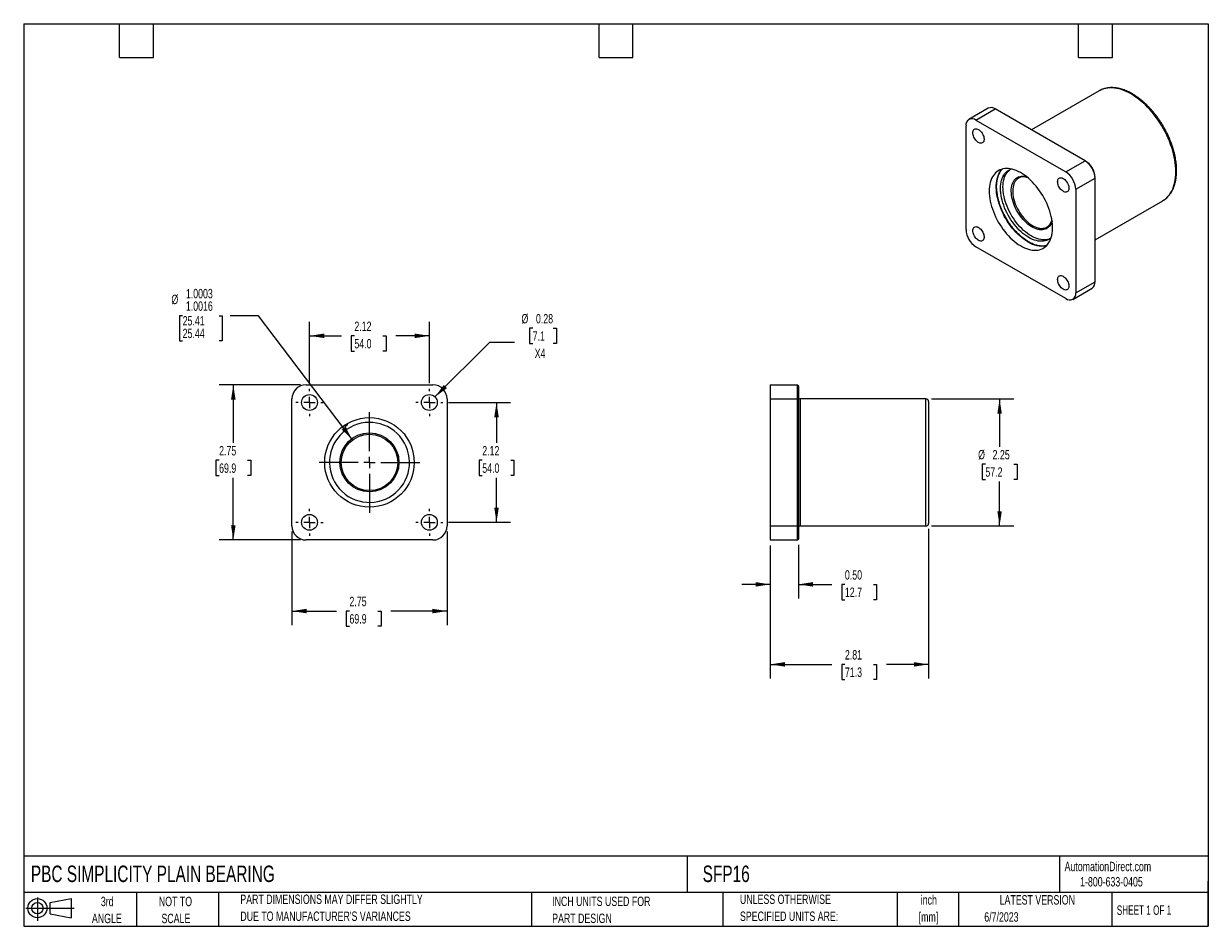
# Model space of a CAD drawing. Header units: inches. Extents: x 0.5 to 21.5, y 0.5 to 16.5.
import ezdxf

# ---------------------------------------------------------------- set-up
doc = ezdxf.new("R2010")
doc.units = ezdxf.units.IN
doc.header["$LTSCALE"] = 2
doc.header["$MEASUREMENT"] = 0
doc.linetypes.add('CENTERX2', pattern=[0.8, 0.5, -0.1, 0.1, -0.1])
doc.layers.add('CENTER', color=40, linetype='CENTERX2')
doc.layers.add('SLD-DEFPOINTS', color=7, linetype='Continuous')
doc.layers.add('DIMENSIONS', color=140, linetype='Continuous', lineweight=25)
doc.layers.add('TEXT', color=140, linetype='Continuous', lineweight=25)
doc.styles.add('SLDTEXTSTYLE0', font='TXT', dxfattribs={"width": 0.7})
doc.styles.add('SLDTEXTSTYLE1', font='TXT', dxfattribs={"width": 0.65})
doc.dimstyles.new('SLDDIMSTYLE0', dxfattribs={"dimtxt": 0.169922, "dimasz": 0.26, "dimexe": 0, "dimexo": 0.0625, "dimgap": 0.04248, "dimtad": 0, "dimtih": 1, "dimtoh": 1, "dimrnd": 1e-09, "dimzin": 12, "dimdsep": 46, "dimtxsty": 'SLDTEXTSTYLE0', "dimsah": 1, "dimcen": 0.09, "dimadec": 0, "dimazin": 3, "dimtfac": 1, "dimtofl": 0, "dimtmove": 0, "dimatfit": 3, "dimfxl": 0, "dimfrac": 2, "dimtolj": 1, "dimtzin": 12, "dimarcsym": 0})
doc.dimstyles.new('SLDDIMSTYLE1', dxfattribs={"dimtxt": 0.169922, "dimasz": 0.26, "dimexe": 0, "dimexo": 0.0625, "dimgap": 0.04248, "dimtad": 0, "dimtih": 1, "dimtoh": 1, "dimdec": 4, "dimrnd": 1e-09, "dimzin": 4, "dimdsep": 46, "dimtxsty": 'SLDTEXTSTYLE0', "dimsah": 1, "dimcen": 0, "dimadec": 0, "dimazin": 1, "dimlim": 1, "dimtp": 0.0003, "dimtm": -0.0016, "dimtfac": 1, "dimtdec": 4, "dimtofl": 0, "dimtmove": 0, "dimatfit": 3, "dimfxl": 0, "dimfrac": 2, "dimtolj": 1, "dimtzin": 12, "dimarcsym": 0})
doc.dimstyles.new('SLDDIMSTYLE2', dxfattribs={"dimtxt": 0.169922, "dimasz": 0.26, "dimexe": 0, "dimexo": 0.0625, "dimgap": 0.04248, "dimtad": 0, "dimtih": 1, "dimtoh": 1, "dimrnd": 1e-09, "dimdsep": 46, "dimtxsty": 'SLDTEXTSTYLE0', "dimsah": 1, "dimcen": 0, "dimadec": 0, "dimazin": 2, "dimtfac": 1, "dimtofl": 0, "dimtmove": 0, "dimatfit": 3, "dimfxl": 0, "dimfrac": 2, "dimtolj": 1, "dimtzin": 12, "dimarcsym": 0})
doc.dimstyles.new('SLDDIMSTYLE3', dxfattribs={"dimtxt": 0.169922, "dimasz": 0.26, "dimexe": 0, "dimexo": 0.0625, "dimgap": 0.04248, "dimtad": 0, "dimtih": 1, "dimtoh": 1, "dimrnd": 1e-09, "dimzin": 0, "dimdsep": 46, "dimtxsty": 'SLDTEXTSTYLE0', "dimsah": 1, "dimcen": 0.09, "dimadec": 0, "dimazin": 0, "dimtfac": 1, "dimtmove": 0, "dimatfit": 0, "dimfxl": 0, "dimfrac": 2, "dimtolj": 1, "dimtzin": 12, "dimarcsym": 0})

# ---------------------------------------------------------------- blocks, each defined once
blk = doc.blocks.new('Block11')
at = {"color": 7, "linetype": 'Continuous', "lineweight": 18}
for p, q in [((0, 0.227), (0.856, 0.227)), ((0.204, 0.418), (0.204, 0)), ((0.431, 0.328), (0.801, 0.396)), ((0.431, 0.126), (0.431, 0.328)), ((0.801, 0.396), (0.801, 0.058)), ((0.431, 0.126), (0.801, 0.058))]:
    blk.add_line(p, q, dxfattribs=at)
for radius in [0.169, 0.101]:
    blk.add_circle((0.204, 0.227), radius, dxfattribs=at)
blk = doc.blocks.new('Block12')
at = {"layer": 'SLD-DEFPOINTS'}
blk.add_blockref('Block11', (0, 0), dxfattribs=at)
blk = doc.blocks.new('SW_NOTE_0')
at = {"layer": 'TEXT', "color": 0, "char_height": 0.1667, "attachment_point": 2, "style": 'SLDTEXTSTYLE0'}
for s, insert in [('inch', (0.25, 0.215)), ('[mm]', (0.244, -0.086))]:
    blk.add_mtext(s, dxfattribs=dict(at, insert=insert))
blk = doc.blocks.new('SW_NOTE_0_1')
at = {"layer": 'TEXT', "color": 0, "char_height": 0.16667, "attachment_point": 1, "style": 'SLDTEXTSTYLE0'}
for s, insert in [('UNLESS OTHERWISE', (0, 0.215)), ('SPECIFIED UNITS ARE:', (0, -0.086))]:
    blk.add_mtext(s, dxfattribs=dict(at, insert=insert))
blk = doc.blocks.new('SW_NOTE_0_2')
at = {"layer": 'TEXT', "color": 0, "char_height": 0.16667, "attachment_point": 1, "style": 'SLDTEXTSTYLE0'}
for s, insert in [('PART DIMENSIONS MAY DIFFER SLIGHTLY', (0, 0.215)), ("DUE TO MANUFACTURER'S VARIANCES", (0, -0.086))]:
    blk.add_mtext(s, dxfattribs=dict(at, insert=insert))
blk = doc.blocks.new('SW_NOTE_0_3')
at = {"layer": 'TEXT', "color": 0, "char_height": 0.1667, "attachment_point": 2, "style": 'SLDTEXTSTYLE0'}
for s, insert in [('NOT TO', (0.414, 0.215)), ('SCALE', (0.422, -0.086))]:
    blk.add_mtext(s, dxfattribs=dict(at, insert=insert))
blk = doc.blocks.new('SW_NOTE_0_4')
at = {"layer": 'TEXT', "color": 0, "char_height": 0.1667, "attachment_point": 2, "style": 'SLDTEXTSTYLE0'}
for s, insert in [('3rd', (0.182, 0.215)), ('ANGLE', (0.175, -0.086))]:
    blk.add_mtext(s, dxfattribs=dict(at, insert=insert))
blk = doc.blocks.new('SW_NOTE_0_5')
at = {"layer": 'TEXT', "color": 0, "char_height": 0.16667, "attachment_point": 1, "style": 'SLDTEXTSTYLE0'}
for s, insert in [('INCH UNITS USED FOR', (0, 0.215)), ('PART DESIGN', (0, -0.086))]:
    blk.add_mtext(s, dxfattribs=dict(at, insert=insert))
blk = doc.blocks.new('_D')
at = {"layer": 'DIMENSIONS'}
for p, q in [((8.033, 9.785), (9.132, 9.785)), ((8.882, 9.785), (8.882, 9.068)), ((8.629, 8.76), (8.572, 8.76)), ((8.572, 8.76), (8.572, 8.49)), ((9.134, 8.76), (9.191, 8.76)), ((9.191, 8.76), (9.191, 8.49)), ((8.572, 8.49), (8.629, 8.49)), ((8.882, 7.661), (8.882, 8.452)), ((9.191, 8.49), (9.134, 8.49)), ((8.033, 7.661), (9.132, 7.661))]:
    blk.add_line(p, q, dxfattribs=at)
for points in [[(8.882, 9.785), (8.842, 9.525), (8.922, 9.525)], [(8.882, 7.661), (8.922, 7.921), (8.842, 7.921)]]:
    blk.add_solid(points, dxfattribs=at)
at = {"layer": 'DIMENSIONS', "char_height": 0.1667, "attachment_point": 1, "style": 'SLDTEXTSTYLE0'}
for s, insert in [('2.12', (8.629, 9.013)), ('54.0', (8.629, 8.705))]:
    blk.add_mtext(s, dxfattribs=dict(at, insert=insert))
blk = doc.blocks.new('_D_1')
at = {"layer": 'DIMENSIONS'}
for p, q in [((5.567, 10.126), (5.567, 11.217)), ((7.692, 10.126), (7.692, 11.217)), ((5.567, 10.967), (6.132, 10.967)), ((6.362, 10.967), (6.305, 10.967)), ((6.305, 10.967), (6.305, 10.696)), ((6.867, 10.967), (6.924, 10.967)), ((6.924, 10.967), (6.924, 10.696)), ((7.692, 10.967), (7.097, 10.967)), ((6.305, 10.696), (6.362, 10.696)), ((6.924, 10.696), (6.867, 10.696))]:
    blk.add_line(p, q, dxfattribs=at)
for points in [[(5.567, 10.967), (5.827, 10.927), (5.827, 11.007)], [(7.692, 10.967), (7.432, 11.007), (7.432, 10.927)]]:
    blk.add_solid(points, dxfattribs=at)
at = {"layer": 'DIMENSIONS', "char_height": 0.1667, "attachment_point": 1, "style": 'SLDTEXTSTYLE0'}
for s, insert in [('2.12', (6.362, 11.219)), ('54.0', (6.362, 10.911))]:
    blk.add_mtext(s, dxfattribs=dict(at, insert=insert))
blk = doc.blocks.new('_D_2')
at = {"layer": 'DIMENSIONS'}
for p, q in [((5.405, 10.098), (3.966, 10.098)), ((4.216, 10.098), (4.216, 9.068)), ((3.964, 8.76), (3.907, 8.76)), ((3.907, 8.76), (3.907, 8.49)), ((4.469, 8.76), (4.526, 8.76)), ((4.526, 8.76), (4.526, 8.49)), ((3.907, 8.49), (3.964, 8.49)), ((4.216, 7.348), (4.216, 8.452)), ((4.526, 8.49), (4.469, 8.49)), ((5.405, 7.348), (3.966, 7.348))]:
    blk.add_line(p, q, dxfattribs=at)
for points in [[(4.216, 10.098), (4.176, 9.838), (4.256, 9.838)], [(4.216, 7.348), (4.256, 7.608), (4.176, 7.608)]]:
    blk.add_solid(points, dxfattribs=at)
at = {"layer": 'DIMENSIONS', "char_height": 0.1667, "attachment_point": 1, "style": 'SLDTEXTSTYLE0'}
for s, insert in [('2.75', (3.964, 9.013)), ('69.9', (3.964, 8.705))]:
    blk.add_mtext(s, dxfattribs=dict(at, insert=insert))
blk = doc.blocks.new('_D_3')
at = {"layer": 'DIMENSIONS'}
for p, q in [((5.255, 7.498), (5.255, 5.838)), ((8.005, 7.498), (8.005, 5.838)), ((5.255, 6.088), (6.045, 6.088)), ((6.275, 6.088), (6.218, 6.088)), ((6.218, 6.088), (6.218, 5.818)), ((6.78, 6.088), (6.837, 6.088)), ((6.837, 6.088), (6.837, 5.818)), ((8.005, 6.088), (7.01, 6.088)), ((6.218, 5.818), (6.275, 5.818)), ((6.837, 5.818), (6.78, 5.818))]:
    blk.add_line(p, q, dxfattribs=at)
for points in [[(5.255, 6.088), (5.515, 6.048), (5.515, 6.128)], [(8.005, 6.088), (7.745, 6.128), (7.745, 6.048)]]:
    blk.add_solid(points, dxfattribs=at)
at = {"layer": 'DIMENSIONS', "char_height": 0.1667, "attachment_point": 1, "style": 'SLDTEXTSTYLE0'}
for s, insert in [('2.75', (6.275, 6.341)), ('69.9', (6.275, 6.033))]:
    blk.add_mtext(s, dxfattribs=dict(at, insert=insert))
blk = doc.blocks.new('_D_4')
at = {"layer": 'DIMENSIONS'}
for p, q in [((3.318, 11.324), (3.261, 11.324)), ((3.261, 11.324), (3.261, 10.88)), ((3.964, 11.324), (4.021, 11.324)), ((4.021, 11.324), (4.021, 10.88)), ((4.663, 11.324), (4.163, 11.324)), ((6.328, 9.122), (4.663, 11.324)), ((3.261, 10.88), (3.318, 10.88)), ((4.021, 10.88), (3.964, 10.88))]:
    blk.add_line(p, q, dxfattribs=at)
blk.add_solid([(6.328, 9.122), (6.203, 9.354), (6.139, 9.306)], dxfattribs=at)
at = {"layer": 'DIMENSIONS', "char_height": 0.1667, "attachment_point": 1, "style": 'SLDTEXTSTYLE0'}
for s, insert in [('1.0003', (3.375, 11.799)), ('%%c', (3.119, 11.696)), ('1.0016', (3.375, 11.577)), ('25.41', (3.318, 11.317)), ('25.44', (3.318, 11.094))]:
    blk.add_mtext(s, dxfattribs=dict(at, insert=insert))
blk = doc.blocks.new('_D_5')
at = {"layer": 'DIMENSIONS'}
for p, q in [((9.523, 11.102), (9.466, 11.102)), ((9.466, 11.102), (9.466, 10.831)), ((9.887, 11.102), (9.944, 11.102)), ((9.944, 11.102), (9.944, 10.831)), ((7.791, 9.885), (8.761, 10.855)), ((8.761, 10.855), (9.199, 10.855)), ((9.466, 10.831), (9.523, 10.831)), ((9.944, 10.831), (9.887, 10.831))]:
    blk.add_line(p, q, dxfattribs=at)
blk.add_solid([(7.791, 9.885), (8.004, 10.04), (7.947, 10.097)], dxfattribs=at)
at = {"layer": 'DIMENSIONS', "char_height": 0.1667, "attachment_point": 1, "style": 'SLDTEXTSTYLE0'}
for s, insert in [('%%c', (9.324, 11.354)), ('0.28', (9.581, 11.354)), ('7.1', (9.523, 11.046)), ('X4', (9.558, 10.738))]:
    blk.add_mtext(s, dxfattribs=dict(at, insert=insert))
blk = doc.blocks.new('SW_CENTERMARKSYMBOL_0')
at = {"layer": 'CENTER', "color": 0}
for p, q in [((0, 0.2), (0, 0.8935)), ((-0.2, 0), (-0.8935, 0)), ((0, 0), (-0.1, 0)), ((0, 0), (0, 0.1)), ((0, 0), (0, -0.1)), ((0, 0), (0.1, 0)), ((0.2, 0), (0.8935, 0)), ((0, -0.2), (0, -0.8935))]:
    blk.add_line(p, q, dxfattribs=at)
blk = doc.blocks.new('SW_CENTERMARKSYMBOL_1')
at = {"layer": 'CENTER', "color": 0}
for p, q in [((0, 0.2), (0, 0.2405)), ((-0.2, 0), (-0.2405, 0)), ((0, 0), (-0.1, 0)), ((0, 0), (0, 0.1)), ((0, 0), (0, -0.1)), ((0, 0), (0.1, 0)), ((0.2, 0), (0.2405, 0)), ((0, -0.2), (0, -0.2405))]:
    blk.add_line(p, q, dxfattribs=at)
blk = doc.blocks.new('SW_CENTERMARKSYMBOL_2')
at = {"layer": 'CENTER', "color": 0}
for p, q in [((0, 0.2), (0, 0.2405)), ((-0.2, 0), (-0.2405, 0)), ((0, 0), (-0.1, 0)), ((0, 0), (0, 0.1)), ((0, 0), (0, -0.1)), ((0, 0), (0.1, 0)), ((0.2, 0), (0.2405, 0)), ((0, -0.2), (0, -0.2405))]:
    blk.add_line(p, q, dxfattribs=at)
blk = doc.blocks.new('SW_CENTERMARKSYMBOL_3')
at = {"layer": 'CENTER', "color": 0}
for p, q in [((0, 0.2), (0, 0.2405)), ((-0.2, 0), (-0.2405, 0)), ((0, 0), (-0.1, 0)), ((0, 0), (0, 0.1)), ((0, 0), (0, -0.1)), ((0, 0), (0.1, 0)), ((0.2, 0), (0.2405, 0)), ((0, -0.2), (0, -0.2405))]:
    blk.add_line(p, q, dxfattribs=at)
blk = doc.blocks.new('SW_CENTERMARKSYMBOL_4')
at = {"layer": 'CENTER', "color": 0}
for p, q in [((0, 0.2), (0, 0.2405)), ((-0.2, 0), (-0.2405, 0)), ((0, 0), (-0.1, 0)), ((0, 0), (0, 0.1)), ((0, 0), (0, -0.1)), ((0, 0), (0.1, 0)), ((0.2, 0), (0.2405, 0)), ((0, -0.2), (0, -0.2405))]:
    blk.add_line(p, q, dxfattribs=at)
blk = doc.blocks.new('_D_6')
at = {"layer": 'DIMENSIONS'}
for p, q in [((16.595, 9.848), (18.05, 9.848)), ((17.8, 9.848), (17.8, 8.999)), ((17.548, 8.691), (17.491, 8.691)), ((17.491, 8.691), (17.491, 8.421)), ((18.053, 8.691), (18.11, 8.691)), ((18.11, 8.691), (18.11, 8.421)), ((17.491, 8.421), (17.548, 8.421)), ((18.11, 8.421), (18.053, 8.421)), ((17.8, 7.598), (17.8, 8.383)), ((16.595, 7.598), (18.05, 7.598))]:
    blk.add_line(p, q, dxfattribs=at)
for points in [[(17.8, 9.848), (17.76, 9.588), (17.84, 9.588)], [(17.8, 7.598), (17.84, 7.858), (17.76, 7.858)]]:
    blk.add_solid(points, dxfattribs=at)
at = {"layer": 'DIMENSIONS', "char_height": 0.1667, "attachment_point": 1, "style": 'SLDTEXTSTYLE0'}
for s, insert in [('%%c', (17.419, 8.944)), ('2.25', (17.676, 8.944)), ('57.2', (17.548, 8.636))]:
    blk.add_mtext(s, dxfattribs=dict(at, insert=insert))
blk = doc.blocks.new('_D_7')
at = {"layer": 'DIMENSIONS'}
for p, q in [((13.733, 7.248), (13.733, 6.311)), ((14.233, 7.263), (14.233, 6.311)), ((13.733, 6.561), (13.233, 6.561)), ((14.233, 6.561), (14.827, 6.561)), ((15.058, 6.561), (15.001, 6.561)), ((15.001, 6.561), (15.001, 6.29)), ((15.563, 6.561), (15.62, 6.561)), ((15.62, 6.561), (15.62, 6.29)), ((15.001, 6.29), (15.058, 6.29)), ((15.62, 6.29), (15.563, 6.29))]:
    blk.add_line(p, q, dxfattribs=at)
for points in [[(13.733, 6.561), (13.473, 6.601), (13.473, 6.521)], [(14.233, 6.561), (14.493, 6.521), (14.493, 6.601)]]:
    blk.add_solid(points, dxfattribs=at)
at = {"layer": 'DIMENSIONS', "char_height": 0.1667, "attachment_point": 1, "style": 'SLDTEXTSTYLE0'}
for s, insert in [('0.50', (15.058, 6.813)), ('12.7', (15.058, 6.505))]:
    blk.add_mtext(s, dxfattribs=dict(at, insert=insert))
blk = doc.blocks.new('_D_8')
at = {"layer": 'DIMENSIONS'}
for p, q in [((16.54, 7.543), (16.54, 4.893)), ((13.733, 7.248), (13.733, 4.893)), ((13.733, 5.143), (14.827, 5.143)), ((15.058, 5.143), (15.001, 5.143)), ((15.001, 5.143), (15.001, 4.873)), ((15.563, 5.143), (15.62, 5.143)), ((15.62, 5.143), (15.62, 4.873)), ((16.54, 5.143), (15.793, 5.143)), ((15.001, 4.873), (15.058, 4.873)), ((15.62, 4.873), (15.563, 4.873))]:
    blk.add_line(p, q, dxfattribs=at)
for points in [[(13.733, 5.143), (13.993, 5.103), (13.993, 5.183)], [(16.54, 5.143), (16.28, 5.183), (16.28, 5.103)]]:
    blk.add_solid(points, dxfattribs=at)
at = {"layer": 'DIMENSIONS', "char_height": 0.1667, "attachment_point": 1, "style": 'SLDTEXTSTYLE0'}
for s, insert in [('2.81', (15.058, 5.396)), ('71.3', (15.058, 5.088))]:
    blk.add_mtext(s, dxfattribs=dict(at, insert=insert))

msp = doc.modelspace()

# ---------------------------------------------------------------- linework, layer by layer
for p, q in [((19.56743, 15.30987), (18.36714, 14.61696)), ((19.57281, 15.31292), (19.56743, 15.30987)), ((17.59932, 15.00044), (17.25637, 14.80246)), ((17.38136, 14.79008), (17.72431, 14.98806)), ((19.3153, 14.0696), (17.72431, 14.98806)), ((17.38136, 14.79008), (18.97235, 13.87162)), ((17.20458, 12.85078), (17.20458, 14.688)), ((18.97235, 13.87162), (19.3153, 14.0696)), ((19.3259, 14.06348), (19.3153, 14.0696)), ((19.14913, 13.56544), (19.49208, 13.76342)), ((19.49208, 13.76342), (19.49208, 13.77566)), ((19.49208, 11.9262), (19.49208, 13.76342)), ((19.14913, 13.56544), (19.14913, 11.72822)), ((19.49208, 12.66837), (20.69234, 13.36126)), ((18.72661, 13.01992), (18.71931, 12.99806)), ((18.97235, 11.62614), (17.38136, 12.54459)), ((19.09734, 11.61376), (19.44029, 11.81174)), ((19.14913, 11.72822), (19.49208, 11.9262)), ((5.50464, 10.09793), (7.75464, 10.09793)), ((13.73336, 10.09793), (14.21836, 10.09793)), ((13.73336, 10.09793), (13.73336, 9.84793)), ((14.21836, 9.84793), (14.21836, 10.09793)), ((14.23336, 10.08293), (14.21836, 10.09793)), ((14.23336, 10.08293), (14.23336, 9.84793)), ((5.25464, 7.59793), (5.25464, 9.84793)), ((8.00464, 9.84793), (8.00464, 7.59793)), ((13.73336, 9.84793), (14.21836, 9.84793)), ((13.73336, 9.84793), (13.73336, 7.59793)), ((14.21836, 7.59793), (14.21836, 9.84793)), ((14.21836, 9.84793), (14.23336, 9.84793)), ((14.23336, 9.84793), (14.23336, 7.59793)), ((16.49536, 9.84793), (14.26436, 9.84793)), ((14.26436, 9.84793), (14.26436, 7.59793)), ((16.49536, 7.59793), (16.49536, 9.84793)), ((16.54036, 9.80293), (16.54036, 7.64293)), ((6.22091, 9.30287), (6.19814, 9.34233)), ((6.20319, 9.34356), (6.19907, 9.34071)), ((6.20247, 9.34483), (6.22503, 9.30575)), ((6.20594, 9.37147), (6.22442, 9.38213)), ((6.22692, 9.3778), (6.20844, 9.36714)), ((6.23467, 9.39643), (6.24006, 9.39957)), ((13.73336, 7.59793), (14.21836, 7.59793)), ((13.73336, 7.59793), (13.73336, 7.34793)), ((14.21836, 7.34793), (14.21836, 7.59793)), ((14.21836, 7.59793), (14.23336, 7.59793)), ((14.23336, 7.59793), (14.23336, 7.36293)), ((14.26436, 7.59793), (16.49536, 7.59793)), ((14.21836, 7.34793), (14.23336, 7.36293)), ((7.75464, 7.34793), (5.50464, 7.34793)), ((13.73336, 7.34793), (14.21836, 7.34793))]:
    msp.add_line(p, q)
at = {"flags": 128}
for points in [[(20.69234, 13.36126), (20.70741, 13.37044), (20.73618, 13.39087), (20.76317, 13.41406), (20.78831, 13.43996), (20.81151, 13.46848), (20.83271, 13.49955), (20.85186, 13.53307), (20.86888, 13.56894), (20.88374, 13.60706), (20.89638, 13.64732), (20.90678, 13.6896), (20.9149, 13.73377), (20.92072, 13.77971), (20.92421, 13.82728), (20.92538, 13.87634), (20.92421, 13.92674), (20.92072, 13.97835), (20.9149, 14.031), (20.90678, 14.08455), (20.89638, 14.13883), (20.88374, 14.19369), (20.86888, 14.24897), (20.85186, 14.3045), (20.83271, 14.36012), (20.81151, 14.41567), (20.78831, 14.47098), (20.76317, 14.5259), (20.73618, 14.58026), (20.70741, 14.6339), (20.67695, 14.68666), (20.64488, 14.7384), (20.6113, 14.78895), (20.57631, 14.83818), (20.54001, 14.88593), (20.5025, 14.93206), (20.46391, 14.97645), (20.42433, 15.01896), (20.38389, 15.05946), (20.3427, 15.09784), (20.30089, 15.13398), (20.25858, 15.16778), (20.21589, 15.19914), (20.17295, 15.22797), (20.12989, 15.25418), (20.08682, 15.27769), (20.04388, 15.29844), (20.00119, 15.31637), (19.95888, 15.33142), (19.91707, 15.34355), (19.87588, 15.35272), (19.83544, 15.35891), (19.79587, 15.3621), (19.75727, 15.36228), (19.71976, 15.35944), (19.68346, 15.3536), (19.64847, 15.34478), (19.61489, 15.333), (19.58282, 15.31829), (19.57281, 15.31292)], [(17.32626, 14.56666), (17.32742, 14.5835), (17.33089, 14.59861), (17.33657, 14.61161), (17.34435, 14.62222), (17.35402, 14.63019), (17.36538, 14.63532), (17.37815, 14.6375), (17.39202, 14.63667), (17.40669, 14.63286), (17.4218, 14.62615), (17.437, 14.6167), (17.45193, 14.60474), (17.46625, 14.59054), (17.47961, 14.57443), (17.49171, 14.5568), (17.50225, 14.53806), (17.511, 14.51864), (17.51775, 14.499), (17.52234, 14.47961), (17.52466, 14.46091), (17.52466, 14.44335), (17.52234, 14.42733), (17.51775, 14.41323), (17.511, 14.40139), (17.50225, 14.39207), (17.49171, 14.38551), (17.47961, 14.38184), (17.46625, 14.38116), (17.45193, 14.38349), (17.437, 14.38877), (17.4218, 14.39687), (17.40669, 14.40761), (17.39202, 14.42073), (17.37815, 14.43592), (17.36538, 14.45284), (17.35402, 14.47108), (17.34435, 14.49022), (17.33657, 14.5098), (17.33089, 14.52938), (17.32742, 14.54848), (17.32626, 14.56666)], [(17.61577, 13.53202), (17.61694, 13.4894), (17.62047, 13.4456), (17.62633, 13.4008), (17.6345, 13.3552), (17.64494, 13.30898), (17.65761, 13.26234), (17.67246, 13.21547), (17.68943, 13.16856), (17.70844, 13.12183), (17.72942, 13.07545), (17.75227, 13.02964), (17.77691, 12.98457), (17.80322, 12.94044), (17.8311, 12.89743), (17.86043, 12.85572), (17.89108, 12.81549), (17.92294, 12.77691), (17.95586, 12.74014), (17.9897, 12.70533), (18.02434, 12.67263), (18.05961, 12.64217), (18.09537, 12.61409), (18.13148, 12.5885), (18.16777, 12.56551), (18.2041, 12.54522), (18.24032, 12.5277), (18.27628, 12.51304), (18.31181, 12.5013), (18.34678, 12.49251), (18.38104, 12.48674), (18.41444, 12.48398), (18.44684, 12.48426), (18.47812, 12.48758), (18.50812, 12.49393), (18.53674, 12.50326), (18.56385, 12.51556), (18.58934, 12.53075), (18.6131, 12.54879), (18.63502, 12.5696), (18.65503, 12.59308), (18.67303, 12.61914), (18.68894, 12.64767), (18.70271, 12.67856), (18.71428, 12.71166), (18.72359, 12.74685), (18.7306, 12.78397), (18.7353, 12.82287), (18.73765, 12.86339), (18.73765, 12.90535), (18.7353, 12.94858), (18.7306, 12.9929), (18.72359, 13.03813), (18.71428, 13.08406), (18.70271, 13.13052), (18.68894, 13.1773), (18.67303, 13.22421), (18.65503, 13.27105), (18.63502, 13.31763), (18.6131, 13.36375), (18.58934, 13.40922), (18.56385, 13.45384), (18.53674, 13.49744), (18.50812, 13.53982), (18.47812, 13.58081), (18.44684, 13.62023), (18.41444, 13.65793), (18.38104, 13.69374), (18.34678, 13.72751), (18.31181, 13.7591), (18.27628, 13.78839), (18.24032, 13.81524), (18.2041, 13.83954), (18.16777, 13.86119), (18.13148, 13.88011), (18.09537, 13.89621), (18.05961, 13.90942), (18.02434, 13.91968), (17.9897, 13.92697), (17.95586, 13.93124), (17.92294, 13.93247), (17.89108, 13.93067), (17.86043, 13.92584), (17.8311, 13.918), (17.80322, 13.90717), (17.77691, 13.89342), (17.75227, 13.87679), (17.72942, 13.85736), (17.70844, 13.83521), (17.68943, 13.81042), (17.67246, 13.78311), (17.65761, 13.75339), (17.64494, 13.72138), (17.6345, 13.68721), (17.62633, 13.65104), (17.62047, 13.61301), (17.61694, 13.57328), (17.61577, 13.53202)], [(18.30237, 12.63264), (18.26605, 12.65497), (18.22988, 12.67991), (18.19402, 12.70738), (18.15861, 12.73726), (18.12381, 12.76941), (18.08975, 12.8037), (18.05658, 12.84), (18.02445, 12.87814), (17.99348, 12.91797), (17.96381, 12.95933), (17.93556, 13.00203), (17.90884, 13.04589), (17.88378, 13.09075), (17.86047, 13.1364), (17.83902, 13.18265), (17.81951, 13.22931), (17.80202, 13.27619), (17.78663, 13.32309), (17.77341, 13.36981), (17.76241, 13.41615), (17.75367, 13.46193), (17.74723, 13.50694), (17.74312, 13.55101), (17.74135, 13.59394), (17.74194, 13.63556), (17.74488, 13.67569), (17.75016, 13.71416), (17.75775, 13.75081), (17.76763, 13.78549), (17.77975, 13.81805), (17.79406, 13.84836), (17.81051, 13.87628), (17.82901, 13.90171), (17.84789, 13.9229)], [(18.71153, 12.703), (18.70599, 12.69826), (18.68339, 12.68165), (18.65908, 12.66786), (18.63319, 12.65697), (18.60584, 12.64902), (18.57715, 12.64405), (18.54725, 12.64209), (18.51629, 12.64314), (18.48441, 12.64719), (18.45175, 12.65424), (18.41848, 12.66424), (18.38474, 12.67715), (18.35068, 12.69292), (18.31648, 12.71145), (18.28229, 12.73268), (18.24826, 12.7565), (18.21456, 12.7828), (18.18134, 12.81146), (18.14876, 12.84235), (18.11697, 12.87531), (18.08611, 12.9102), (18.05634, 12.94686), (18.02778, 12.98512), (18.00057, 13.02479), (17.97485, 13.06569), (17.95071, 13.10764), (17.92829, 13.15043), (17.90769, 13.19387), (17.88899, 13.23776), (17.87229, 13.28189), (17.85767, 13.32605), (17.84519, 13.37005), (17.8349, 13.41367), (17.82687, 13.45672), (17.82113, 13.49899), (17.81769, 13.54029), (17.81659, 13.58042), (17.81782, 13.6192), (17.82137, 13.65644), (17.82724, 13.69198), (17.83539, 13.72565), (17.84579, 13.75729), (17.85839, 13.78676), (17.87313, 13.81392), (17.88993, 13.83863), (17.90873, 13.86079), (17.92944, 13.8803), (17.95195, 13.89706), (17.97617, 13.91099), (18.00198, 13.92204), (18.00682, 13.92373)], [(18.69424, 12.68912), (18.67704, 12.68228), (18.64968, 12.67433), (18.62099, 12.66936), (18.59109, 12.6674), (18.56013, 12.66845), (18.52825, 12.6725), (18.4956, 12.67955), (18.46232, 12.68955), (18.42858, 12.70246), (18.39453, 12.71822), (18.36032, 12.73676), (18.32613, 12.75799), (18.2921, 12.78181), (18.2584, 12.80811), (18.22518, 12.83677), (18.1926, 12.86765), (18.16081, 12.90062), (18.12995, 12.93551), (18.10018, 12.97217), (18.07162, 13.01043), (18.04441, 13.0501), (18.01869, 13.091), (17.99456, 13.13295), (17.97213, 13.17574), (17.95153, 13.21918), (17.93283, 13.26307), (17.91613, 13.3072), (17.90151, 13.35136), (17.88903, 13.39536), (17.87874, 13.43898), (17.87071, 13.48203), (17.86497, 13.5243), (17.86153, 13.5656), (17.86043, 13.60573), (17.86166, 13.64451), (17.86521, 13.68175), (17.87108, 13.71729), (17.87923, 13.75096), (17.88963, 13.7826), (17.90223, 13.81207), (17.91697, 13.83922), (17.93377, 13.86394), (17.95257, 13.8861), (17.97328, 13.90561), (17.98615, 13.91569)], [(18.7301, 12.99668), (18.72464, 12.98042), (18.7138, 12.95514), (18.70083, 12.93219), (18.68581, 12.91172), (18.66883, 12.89384), (18.64999, 12.87868), (18.62943, 12.86632), (18.60726, 12.85686), (18.58363, 12.85034), (18.55869, 12.84681), (18.5326, 12.8463), (18.50551, 12.8488), (18.47761, 12.85429), (18.44906, 12.86275), (18.42006, 12.87412), (18.39077, 12.88834), (18.3614, 12.90529), (18.33211, 12.92489), (18.3031, 12.94701), (18.27456, 12.97151), (18.24666, 12.99823), (18.21957, 13.027), (18.19348, 13.05765), (18.16854, 13.08997), (18.14491, 13.12377), (18.12274, 13.15883), (18.10218, 13.19492), (18.08334, 13.23183), (18.06636, 13.26932), (18.05133, 13.30714), (18.03836, 13.34507), (18.02753, 13.38285), (18.01889, 13.42026), (18.01252, 13.45706), (18.00844, 13.49301), (18.00669, 13.52788), (18.00728, 13.56146), (18.01019, 13.59353), (18.01542, 13.6239), (18.02293, 13.65236), (18.03267, 13.67874), (18.04459, 13.70287), (18.0586, 13.7246), (18.07461, 13.74379), (18.09253, 13.76033), (18.11225, 13.7741), (18.13363, 13.78501), (18.15655, 13.79301), (18.18085, 13.79804), (18.20639, 13.80006), (18.233, 13.79907), (18.26052, 13.79507), (18.27043, 13.79294)], [(18.73015, 12.99635), (18.72482, 12.98052), (18.71398, 12.95525), (18.70101, 12.9323), (18.68599, 12.91182), (18.669, 12.89394), (18.65017, 12.87878), (18.6296, 12.86643), (18.60744, 12.85696), (18.58381, 12.85044), (18.55887, 12.84692), (18.53277, 12.8464), (18.50569, 12.8489), (18.47779, 12.8544), (18.44924, 12.86286), (18.42023, 12.87423), (18.39095, 12.88844), (18.36157, 12.9054), (18.33229, 12.925), (18.30328, 12.94712), (18.27474, 12.97161), (18.24683, 12.99833), (18.21975, 13.0271), (18.19365, 13.05775), (18.16871, 13.09007), (18.14509, 13.12387), (18.12292, 13.15893), (18.10235, 13.19503), (18.08352, 13.23193), (18.06654, 13.26942), (18.05151, 13.30724), (18.03854, 13.34517), (18.0277, 13.38296), (18.01907, 13.42037), (18.0127, 13.45716), (18.00862, 13.49311), (18.00687, 13.52798), (18.00746, 13.56156), (18.01037, 13.59364), (18.0156, 13.624), (18.02311, 13.65246), (18.03285, 13.67884), (18.04476, 13.70297), (18.05877, 13.7247), (18.07479, 13.7439), (18.09271, 13.76043), (18.11243, 13.7742), (18.13381, 13.78512), (18.15673, 13.79311), (18.18103, 13.79814), (18.20657, 13.80016), (18.23318, 13.79917), (18.26069, 13.79517), (18.27017, 13.79314)], [(18.26182, 13.78363), (18.24596, 13.78539), (18.21994, 13.78594), (18.19503, 13.78345), (18.17139, 13.77794), (18.14919, 13.76944), (18.12856, 13.75801), (18.10965, 13.74373), (18.09258, 13.72668), (18.07746, 13.70699), (18.06441, 13.68479), (18.05349, 13.66021), (18.04479, 13.63344), (18.03837, 13.60464), (18.03426, 13.574), (18.03249, 13.54174), (18.03308, 13.50806), (18.03602, 13.47318), (18.04129, 13.43735), (18.04886, 13.4008), (18.05868, 13.36377), (18.07067, 13.32652), (18.08477, 13.28927), (18.10088, 13.2523), (18.11888, 13.21583), (18.13867, 13.18012), (18.1601, 13.1454), (18.18304, 13.1119), (18.20733, 13.07985), (18.23282, 13.04945), (18.25933, 13.02092), (18.28668, 12.99443), (18.3147, 12.97018), (18.34319, 12.94831), (18.37197, 12.92898), (18.40085, 12.91231), (18.42963, 12.89841), (18.45813, 12.88738), (18.48614, 12.87929), (18.5135, 12.87419), (18.54001, 12.87212), (18.56549, 12.87309), (18.58978, 12.87709), (18.61272, 12.8841), (18.63416, 12.89408), (18.65394, 12.90695), (18.67195, 12.92262), (18.68805, 12.94101), (18.70215, 12.96197), (18.71415, 12.98538), (18.71937, 12.99806)], [(18.82876, 13.69929), (18.82992, 13.71613), (18.83339, 13.73123), (18.83907, 13.74424), (18.84685, 13.75485), (18.85652, 13.76281), (18.86788, 13.76794), (18.88065, 13.77012), (18.89452, 13.76929), (18.90919, 13.76548), (18.9243, 13.75877), (18.9395, 13.74933), (18.95443, 13.73736), (18.96875, 13.72316), (18.98211, 13.70706), (18.99421, 13.68943), (19.00475, 13.67068), (19.0135, 13.65126), (19.02025, 13.63163), (19.02484, 13.61223), (19.02716, 13.59353), (19.02716, 13.57597), (19.02484, 13.55995), (19.02025, 13.54586), (19.0135, 13.53401), (19.00475, 13.5247), (18.99421, 13.51813), (18.98211, 13.51447), (18.96875, 13.51379), (18.95443, 13.51612), (18.9395, 13.52139), (18.9243, 13.52949), (18.90919, 13.54023), (18.89452, 13.55335), (18.88065, 13.56855), (18.86788, 13.58547), (18.85652, 13.60371), (18.84685, 13.62284), (18.83907, 13.64243), (18.83339, 13.662), (18.82992, 13.6811), (18.82876, 13.69929)], [(17.32626, 12.83163), (17.32742, 12.84847), (17.33089, 12.86357), (17.33657, 12.87658), (17.34435, 12.88719), (17.35402, 12.89516), (17.36538, 12.90029), (17.37815, 12.90247), (17.39202, 12.90164), (17.40669, 12.89783), (17.4218, 12.89112), (17.437, 12.88167), (17.45193, 12.86971), (17.46625, 12.8555), (17.47961, 12.8394), (17.49171, 12.82177), (17.50225, 12.80303), (17.511, 12.78361), (17.51775, 12.76397), (17.52234, 12.74458), (17.52466, 12.72588), (17.52466, 12.70831), (17.52234, 12.6923), (17.51775, 12.6782), (17.511, 12.66636), (17.50225, 12.65704), (17.49171, 12.65047), (17.47961, 12.64681), (17.46625, 12.64613), (17.45193, 12.64846), (17.437, 12.65374), (17.4218, 12.66184), (17.40669, 12.67257), (17.39202, 12.68569), (17.37815, 12.70089), (17.36538, 12.71781), (17.35402, 12.73605), (17.34435, 12.75519), (17.33657, 12.77477), (17.33089, 12.79435), (17.32742, 12.81345), (17.32626, 12.83163)], [(18.82876, 11.96426), (18.82992, 11.9811), (18.83339, 11.9962), (18.83907, 12.00921), (18.84685, 12.01982), (18.85652, 12.02778), (18.86788, 12.03291), (18.88065, 12.03509), (18.89452, 12.03426), (18.90919, 12.03045), (18.9243, 12.02374), (18.9395, 12.01429), (18.95443, 12.00233), (18.96875, 11.98813), (18.98211, 11.97203), (18.99421, 11.95439), (19.00475, 11.93565), (19.0135, 11.91623), (19.02025, 11.8966), (19.02484, 11.8772), (19.02716, 11.8585), (19.02716, 11.84094), (19.02484, 11.82492), (19.02025, 11.81082), (19.0135, 11.79898), (19.00475, 11.78967), (18.99421, 11.7831), (18.98211, 11.77943), (18.96875, 11.77876), (18.95443, 11.78108), (18.9395, 11.78636), (18.9243, 11.79446), (18.90919, 11.8052), (18.89452, 11.81832), (18.88065, 11.83352), (18.86788, 11.85043), (18.85652, 11.86868), (18.84685, 11.88781), (18.83907, 11.9074), (18.83339, 11.92697), (18.82992, 11.94607), (18.82876, 11.96426)]]:
    msp.add_lwpolyline(points, dxfattribs=at)
for centre, radius in [((5.56722, 9.78536), 0.1405), ((7.69207, 9.78536), 0.1405), ((6.62964, 8.72293), 0.7935), ((6.62964, 8.72293), 0.5225), ((6.62964, 8.72293), 0.50062), ((5.56722, 7.6605), 0.1405), ((7.69207, 7.6605), 0.1405)]:
    msp.add_circle(centre, radius)
for centre, radius, start, end in [((17.65159, 14.89105), 0.12124, 53.146601, 115.54294), ((17.31271, 14.70486), 0.10943, 51.147133, 188.863619), ((18.7664, 13.54859), 0.3831, 2.520155, 57.479845), ((19.10935, 13.74657), 0.3831, 2.52009, 57.47991), ((19.13231, 13.75983), 0.36011, 2.520155, 57.479845), ((17.58731, 12.86763), 0.3831, 182.520155, 237.479845), ((18.54923, 13.00451), 0.44635, 236.422279, 280.599941), ((19.36468, 11.91489), 0.1279, 306.240345, 5.071835), ((19.041, 11.71136), 0.10943, 231.147133, 8.863619), ((5.50464, 9.84793), 0.25, 90, 180), ((7.75464, 9.84793), 0.25, 0, 90), ((14.26436, 9.87893), 0.031, 180, 270), ((16.49536, 9.80293), 0.045, 0, 90), ((6.62964, 8.72293), 0.7095, 125.175364, 124.770062), ((6.21661, 9.35299), 0.02133, 120, 210), ((6.21661, 9.35299), 0.01633, 120, 210), ((6.21375, 9.40061), 0.02133, 300, 26.416675), ((6.21375, 9.40061), 0.02633, 300, 27.06386), ((5.50464, 7.59793), 0.25, 180, 270), ((7.75464, 7.59793), 0.25, 270, 0), ((14.26436, 7.56693), 0.031, 90, 180), ((16.49536, 7.64293), 0.045, 270, 0)]:
    msp.add_arc(centre, radius, start, end)
for points, knots in [([(20.68693, 13.35856), (20.69016, 13.36026), (20.70361, 13.36733), (20.72578, 13.38238), (20.75327, 13.40365), (20.779, 13.42753), (20.80304, 13.45373), (20.82529, 13.48227), (20.84572, 13.51306), (20.86426, 13.54605), (20.88085, 13.58116), (20.89544, 13.6183), (20.90798, 13.65738), (20.91842, 13.69827), (20.92675, 13.74086), (20.93292, 13.78502), (20.93694, 13.83063), (20.93878, 13.87755), (20.93847, 13.92565), (20.936, 13.9748), (20.9314, 14.02487), (20.92467, 14.07572), (20.91586, 14.12722), (20.90498, 14.17923), (20.89207, 14.23164), (20.87717, 14.28429), (20.86032, 14.33707), (20.84157, 14.38982), (20.82098, 14.44242), (20.79859, 14.49474), (20.77447, 14.54664), (20.74867, 14.59799), (20.72128, 14.64866), (20.69235, 14.69851), (20.66196, 14.74742), (20.63019, 14.79527), (20.59713, 14.84192), (20.56285, 14.88727), (20.52743, 14.93118), (20.49098, 14.97355), (20.45358, 15.01427), (20.41532, 15.05323), (20.37629, 15.09033), (20.3366, 15.12547), (20.29633, 15.15855), (20.25559, 15.18948), (20.21447, 15.21818), (20.17308, 15.24456), (20.13151, 15.26855), (20.08988, 15.29008), (20.04828, 15.30907), (20.00682, 15.32546), (19.96563, 15.33919), (19.92481, 15.35021), (19.88448, 15.35849), (19.84477, 15.36398), (19.80581, 15.36666), (19.76772, 15.36654), (19.73061, 15.36363), (19.69462, 15.35793), (19.65984, 15.34952), (19.62642, 15.33833), (19.5975, 15.32623), (19.58038, 15.31675), (19.57339, 15.31289)], [0, 0, 0, 0, 0.00503436, 0.02091673, 0.03679796, 0.05270081, 0.06864866, 0.08466005, 0.10074731, 0.11691593, 0.13316496, 0.1494882, 0.16587575, 0.18231584, 0.19879628, 0.21530564, 0.23183396, 0.24837305, 0.26491647, 0.28145822, 0.29799537, 0.31452602, 0.3310491, 0.34756417, 0.36407123, 0.38057061, 0.39706289, 0.41354881, 0.43002921, 0.446505, 0.46297716, 0.47944668, 0.49591458, 0.5123819, 0.52884963, 0.54531851, 0.56178958, 0.57826388, 0.59474246, 0.61122636, 0.62771656, 0.64421404, 0.66071969, 0.67723429, 0.69375845, 0.71029254, 0.72683659, 0.74339014, 0.75995206, 0.77652037, 0.79309174, 0.80965994, 0.82621814, 0.84275752, 0.85926737, 0.87573534, 0.8921483, 0.90849351, 0.92476041, 0.94094249, 0.95703904, 0.97305628, 0.98900754, 1, 1, 1, 1]), ([(18.62949, 12.56616), (18.62771, 12.56566), (18.61705, 12.5627), (18.59626, 12.55984), (18.56722, 12.55773), (18.5371, 12.55851), (18.50615, 12.56188), (18.47445, 12.56789), (18.44211, 12.57649), (18.40923, 12.58768), (18.37593, 12.60141), (18.34401, 12.61682), (18.31728, 12.63146), (18.29052, 12.6474), (18.26206, 12.66586), (18.22836, 12.69009), (18.19492, 12.71652), (18.16185, 12.74506), (18.1293, 12.77561), (18.09738, 12.80804), (18.06622, 12.84226), (18.03594, 12.87812), (18.00665, 12.91549), (17.97847, 12.95424), (17.9515, 12.99422), (17.92585, 13.03527), (17.90162, 13.07726), (17.87889, 13.12), (17.85776, 13.16335), (17.8383, 13.20714), (17.82058, 13.2512), (17.80467, 13.29537), (17.79063, 13.33947), (17.7785, 13.38334), (17.76834, 13.42682), (17.76016, 13.46972), (17.754, 13.5119), (17.74988, 13.55319), (17.7478, 13.59344), (17.74777, 13.63248), (17.74976, 13.67018), (17.75377, 13.7064), (17.75976, 13.741), (17.7677, 13.77386), (17.77756, 13.80487), (17.78929, 13.83392), (17.80284, 13.86095), (17.81821, 13.88579), (17.83386, 13.90699), (17.8451, 13.91878), (17.85002, 13.92394)], [0, 0, 0, 0, 0.00441179, 0.02646187, 0.04839456, 0.07021149, 0.0919275, 0.11356331, 0.13514023, 0.15667724, 0.17818976, 0.19968959, 0.21795502, 0.22923385, 0.25072729, 0.27222993, 0.29374029, 0.3152594, 0.33678755, 0.35832443, 0.37986939, 0.40142155, 0.42297985, 0.44454314, 0.46611022, 0.48767984, 0.50925075, 0.53082168, 0.55239092, 0.57395718, 0.59551919, 0.61707568, 0.63862539, 0.66016713, 0.6816998, 0.70322243, 0.72473431, 0.7462351, 0.76772501, 0.78920508, 0.81067749, 0.83214598, 0.8536147, 0.87509085, 0.89658522, 0.91811222, 0.93969003, 0.96133984, 0.98308378, 1, 1, 1, 1]), ([(18.26208, 13.78351), (18.26269, 13.78345), (18.27095, 13.78266), (18.27975, 13.78051), (18.28791, 13.77851)], [0, 0, 0, 0, 0.07307171, 1, 1, 1, 1])]:
    msp.add_open_spline(points, degree=3, knots=knots)
at = {"layer": 'TEXT'}
for p, q in [((0.5, 16.5), (21.5, 16.5)), ((0.5, 16.5), (0.5, 0.5)), ((2.2, 15.9), (2.2, 16.5)), ((2.8, 15.9), (2.8, 16.5)), ((10.7, 15.9), (10.7, 16.5)), ((11.3, 15.9), (11.3, 16.5)), ((19.2, 15.9), (19.2, 16.5)), ((19.8, 15.9), (19.8, 16.5)), ((21.5, 16.5), (21.5, 0.5)), ((2.2, 15.9), (2.8, 15.9)), ((10.7, 15.9), (11.3, 15.9)), ((19.2, 15.9), (19.8, 15.9)), ((21.5, 1.74221), (0.5, 1.74221)), ((12.26448, 1.74221), (12.26448, 1.1)), ((18.8642, 1.74221), (18.8642, 1.1)), ((21.5, 0.5), (21.5, 1.3)), ((21.5, 1.1), (0.5, 1.1)), ((2.5, 1.1), (2.5, 0.5)), ((3.95367, 1.1), (3.95367, 0.5)), ((9.49972, 1.1), (9.49972, 0.5)), ((12.89608, 1.1), (12.89608, 0.5)), ((15.98617, 1.1), (15.98617, 0.5)), ((17.07182, 1.1), (17.07182, 0.5)), ((19.79124, 1.1), (19.79124, 0.5)), ((0.5, 0.5), (21.5, 0.5))]:
    msp.add_line(p, q, dxfattribs=at)

# ---------------------------------------------------------------- block references
at = {"layer": 'CENTER'}
for name, p in [('SW_CENTERMARKSYMBOL_1', (5.56722, 9.78536)), ('SW_CENTERMARKSYMBOL_2', (7.69207, 9.78536)), ('SW_CENTERMARKSYMBOL_0', (6.62964, 8.72293)), ('SW_CENTERMARKSYMBOL_4', (5.56722, 7.6605)), ('SW_CENTERMARKSYMBOL_3', (7.69207, 7.6605))]:
    msp.add_blockref(name, p, dxfattribs=at)
at = {"layer": 'SLD-DEFPOINTS'}
msp.add_blockref('Block12', (0.53842, 0.59479), dxfattribs=at)
at = {"layer": 'TEXT'}
for name, p in [('SW_NOTE_0_2', (4.3401, 0.84816)), ('SW_NOTE_0_1', (13.19747, 0.84816)), ('SW_NOTE_0', (16.2952, 0.83652)), ('SW_NOTE_0_4', (1.799, 0.80851)), ('SW_NOTE_0_3', (2.77616, 0.80851)), ('SW_NOTE_0_5', (9.86848, 0.81093))]:
    msp.add_blockref(name, p, dxfattribs=at)

# ---------------------------------------------------------------- texts
for s, insert, char_height, attachment_point, style in [('PBC SIMPLICITY PLAIN BEARING', (0.62722, 1.57626), 0.2916667, 1, 'SLDTEXTSTYLE0'), ('SFP16', (12.53604, 1.57626), 0.291667, 1, 'SLDTEXTSTYLE0'), ('AutomationDirect.com', (18.95236, 1.64382), 0.1666667, 1, 'SLDTEXTSTYLE0'), ('1-800-633-0405', (19.22768, 1.37299), 0.1666667, 1, 'SLDTEXTSTYLE0'), ('LATEST VERSION', (18.46867, 1.05228), 0.1666667, 2, 'SLDTEXTSTYLE0'), ('SHEET 1 OF 1', (19.87727, 0.8702), 0.1666667, 1, 'SLDTEXTSTYLE1'), ('6/7/2023', (17.52857, 0.74909), 0.166667, 1, 'SLDTEXTSTYLE0')]:
    msp.add_mtext(s, dxfattribs=dict(at, insert=insert, char_height=char_height, attachment_point=attachment_point, style=style))

# ---------------------------------------------------------------- dimensions: what is measured, and where the dimension line sits
at = {"layer": 'DIMENSIONS'}
dim = msp.add_diameter_dim_2p(p1=(6.93157, 8.3236), p2=(6.32772, 9.12226), dimstyle='SLDDIMSTYLE1', dxfattribs=at)
dim.commit()
dim.dimension.update_dxf_attribs({"geometry": '_D_4', "text_midpoint": (3.64091, 11.32403), "dimtype": 163})
dim = msp.add_diameter_dim_2p(p1=(7.59272, 9.68601), p2=(7.79142, 9.88471), text='<>\\PX4', dimstyle='SLDDIMSTYLE2', dxfattribs=at)
dim.commit()
dim.dimension.update_dxf_attribs({"geometry": '_D_5', "text_midpoint": (9.70475, 10.96651), "dimtype": 163})
for base, p1, p2, dimstyle, picture, middle in [((5.56722, 10.96651), (7.69207, 10.02586), (5.56722, 10.02586), 'SLDDIMSTYLE0', '_D_1', (6.61443, 10.96651)), ((8.00464, 6.08809), (5.25464, 7.59793), (8.00464, 7.59793), 'SLDDIMSTYLE0', '_D_3', (6.52723, 6.08809)), ((16.54036, 5.14321), (13.73336, 7.34793), (16.54036, 7.64293), 'SLDDIMSTYLE0', '_D_8', (15.31009, 5.14321)), ((13.73336, 6.56053), (14.23336, 7.36293), (13.73336, 7.34793), 'SLDDIMSTYLE3', '_D_7', (15.31009, 6.56053))]:
    dim = msp.add_linear_dim(base=base, p1=p1, p2=p2, dimstyle=dimstyle, dxfattribs=at)
    dim.commit()
    dim.dimension.update_dxf_attribs({"geometry": picture, "text_midpoint": middle, "dimtype": 160})
for base, p1, p2, picture, middle in [((4.21643, 7.34793), (5.50464, 10.09793), (5.50464, 7.34793), '_D_2', (4.21643, 8.76035)), ((8.88163, 7.6605), (7.93257, 9.78536), (7.93257, 7.6605), '_D', (8.88163, 8.76035))]:
    dim = msp.add_linear_dim(base=base, p1=p1, p2=p2, angle=90, dimstyle='SLDDIMSTYLE0', dxfattribs=at)
    dim.commit()
    dim.dimension.update_dxf_attribs({"geometry": picture, "text_midpoint": middle, "dimtype": 160})
dim = msp.add_linear_dim(base=(17.8002, 9.84793), p1=(16.49536, 7.59793), p2=(16.49536, 9.84793), angle=90, text='%%c<>', dimstyle='SLDDIMSTYLE0', dxfattribs=at)
dim.commit()
dim.dimension.update_dxf_attribs({"geometry": '_D_6', "text_midpoint": (17.8002, 8.69106), "dimtype": 160})

doc.saveas('drawing.dxf')
